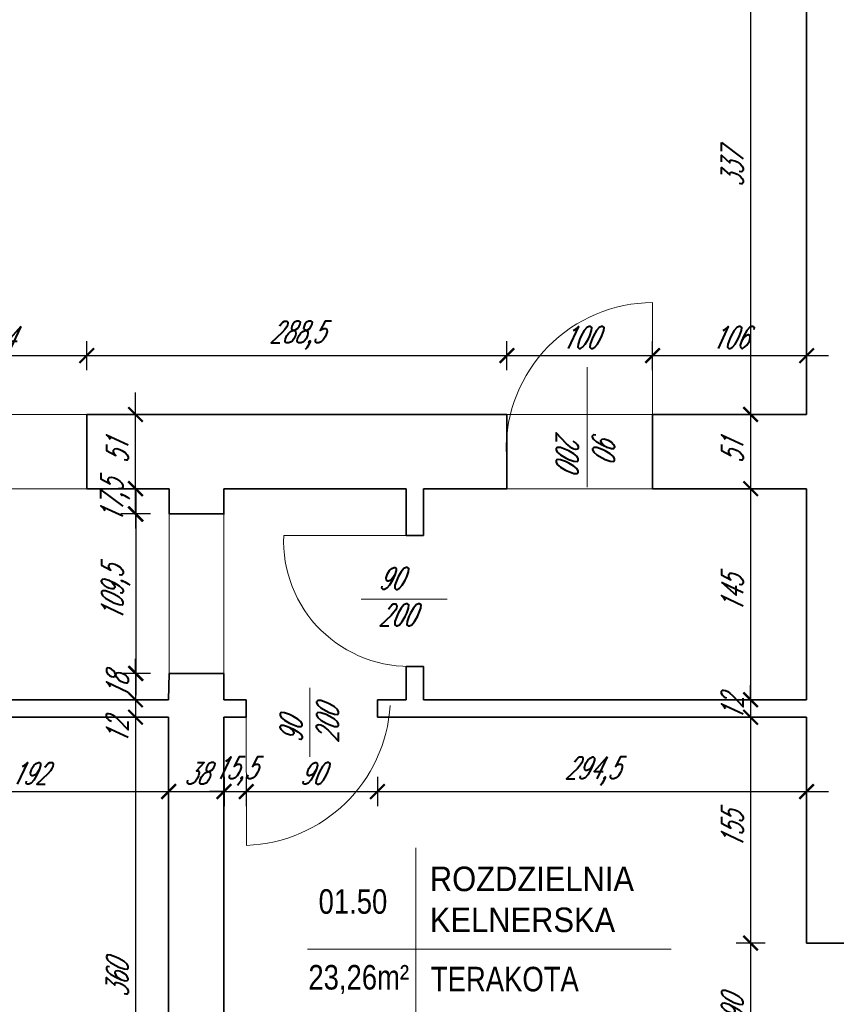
# Model space of a CAD drawing. Header units: millimetres. Extents: x 402 to 79005, y -7782 to 89952.
# Tile 219 of 256: x 23571 to 24132, y 38742 to 39418. Entities that reach past the tile are written whole.
import ezdxf

# ---------------------------------------------------------------- set-up
doc = ezdxf.new("R2010")
doc.units = ezdxf.units.MM
doc.header["$LTSCALE"] = 10
doc.linetypes.add('DASHED', pattern=[19.05, 12.7, -6.35])
doc.layers.get('0').update_dxf_attribs({"lineweight": 0})
doc.layers.get('Defpoints').update_dxf_attribs({"color": 253})
for name, color, linetype, lineweight in [('01 parter - ściany', 253, 'Continuous', 35), ('03_drzwi', 253, 'Continuous', 15), ('04-2_nad', 253, 'DASHED', 5), ('05-01_wymiary', 253, 'Continuous', 5), ('05-03_opis', 253, 'Continuous', 5)]:
    doc.layers.add(name, color=color, linetype=linetype, lineweight=lineweight)
doc.styles.add('ariel', font='ARIAL.TTF', dxfattribs={"width": 0.8})
doc.styles.add('ariel_wym', font='simplex.shx', dxfattribs={"width": 0.65, "oblique": 25})
doc.dimstyles.new('ariel 50 wnętrze', dxfattribs={"dimtxt": 15, "dimasz": 10, "dimexe": 10, "dimexo": 0, "dimgap": 5, "dimtad": 1, "dimdec": 1, "dimrnd": 0.5, "dimtxsty": 'ariel_wym', "dimblk": 'ARCHTICK', "dimcen": 2.5, "dimdle": 15, "dimazin": 0, "dimtfac": 1, "dimtdec": 1, "dimtix": 1, "dimtmove": 0, "dimatfit": 3, "dimldrblk": 'DOT', "dimfxl": 0, "dimarcsym": 0})

# ---------------------------------------------------------------- blocks, each defined once
blk = doc.blocks.new('_ArchTick')
at = {"color": 0, "linetype": 'ByBlock', "const_width": 0.15}
blk.add_lwpolyline([(-0.5, -0.5), (0.5, 0.5)], dxfattribs=at)
blk = doc.blocks.new('*D719')
at = {"layer": '05-01_wymiary', "color": 0, "lineweight": -2}
for p, q in [((24073.24, 39499.05), (24073.24, 39132.05)), ((24083.24, 39484.05), (24063.24, 39484.05)), ((24083.24, 39147.05), (24063.24, 39147.05))]:
    blk.add_line(p, q, dxfattribs=at)
at = {"layer": 'Defpoints', "color": 0}
for p in [(24111.69, 39484.05), (24073.24, 39147.05), (24094.24, 39147.05)]:
    blk.add_point(p, dxfattribs=at)
at = {"layer": '05-01_wymiary', "color": 0, "lineweight": -2, "xscale": 10, "yscale": 10, "zscale": 10}
for p, rotation in [((24073.24, 39484.05), 90), ((24073.24, 39147.05), 270)]:
    blk.add_blockref('_ArchTick', p, dxfattribs=dict(at, rotation=rotation))
at = {"layer": '05-01_wymiary', "color": 0, "insert": (24060.74, 39315.55), "char_height": 15, "attachment_point": 5, "rotation": 90, "style": 'ariel_wym'}
blk.add_mtext('337', dxfattribs=at)
blk = doc.blocks.new('_Dot')
at = {"color": 0, "linetype": 'ByBlock', "lineweight": -2}
blk.add_line((-0.5, 0), (-1, 0), dxfattribs=at)
at = {"color": 0, "linetype": 'ByBlock', "const_width": 0.5}
blk.add_lwpolyline([(-0.25, 0, 1), (0.25, 0, 1)], format="xyb", close=True, dxfattribs=at)
blk = doc.blocks.new('*D720')
at = {"layer": '05-01_wymiary', "color": 0, "lineweight": -2}
for p, q in [((24073.24, 39162.05), (24073.24, 39081.05)), ((24083.24, 39147.05), (24063.24, 39147.05)), ((24083.24, 39096.05), (24063.24, 39096.05))]:
    blk.add_line(p, q, dxfattribs=at)
at = {"layer": 'Defpoints', "color": 0}
for p in [(24094.24, 39147.05), (24073.24, 39096.05), (24111.69, 39096.05)]:
    blk.add_point(p, dxfattribs=at)
at = {"layer": '05-01_wymiary', "color": 0, "lineweight": -2, "xscale": 10, "yscale": 10, "zscale": 10}
for p, rotation in [((24073.24, 39147.05), 90), ((24073.24, 39096.05), 270)]:
    blk.add_blockref('_ArchTick', p, dxfattribs=dict(at, rotation=rotation))
at = {"layer": '05-01_wymiary', "color": 0, "insert": (24060.74, 39121.55), "char_height": 15, "attachment_point": 5, "rotation": 90, "style": 'ariel_wym'}
blk.add_mtext('51', dxfattribs=at)
blk = doc.blocks.new('*D721')
at = {"layer": '05-01_wymiary', "color": 0, "lineweight": -2}
for p, q in [((24073.24, 39111.05), (24073.24, 38936.05)), ((24083.24, 39096.05), (24063.24, 39096.05)), ((24083.24, 38951.05), (24063.24, 38951.05))]:
    blk.add_line(p, q, dxfattribs=at)
at = {"layer": 'Defpoints', "color": 0}
for p in [(24111.69, 39096.05), (24073.24, 38951.05), (24111.69, 38951.05)]:
    blk.add_point(p, dxfattribs=at)
at = {"layer": '05-01_wymiary', "color": 0, "lineweight": -2, "xscale": 10, "yscale": 10, "zscale": 10}
for p, rotation in [((24073.24, 39096.05), 90), ((24073.24, 38951.05), 270)]:
    blk.add_blockref('_ArchTick', p, dxfattribs=dict(at, rotation=rotation))
at = {"layer": '05-01_wymiary', "color": 0, "insert": (24060.74, 39023.55), "char_height": 15, "attachment_point": 5, "rotation": 90, "style": 'ariel_wym'}
blk.add_mtext('145', dxfattribs=at)
blk = doc.blocks.new('*D722')
at = {"layer": '05-01_wymiary', "color": 0, "lineweight": -2}
for p, q in [((24073.24, 38951.05), (24073.24, 38961.05)), ((24083.24, 38951.05), (24063.24, 38951.05)), ((24073.24, 38951.05), (24073.24, 38939.05)), ((24083.24, 38939.05), (24063.24, 38939.05)), ((24073.24, 38939.05), (24073.24, 38929.05))]:
    blk.add_line(p, q, dxfattribs=at)
at = {"layer": 'Defpoints', "color": 0}
for p in [(24111.69, 38951.05), (24073.24, 38939.05), (24111.69, 38939.05)]:
    blk.add_point(p, dxfattribs=at)
at = {"layer": '05-01_wymiary', "color": 0, "lineweight": -2, "xscale": 10, "yscale": 10, "zscale": 10}
for p, rotation in [((24073.24, 38951.05), 270), ((24073.24, 38939.05), 90)]:
    blk.add_blockref('_ArchTick', p, dxfattribs=dict(at, rotation=rotation))
at = {"layer": '05-01_wymiary', "color": 0, "insert": (24060.74, 38945.05), "char_height": 15, "attachment_point": 5, "rotation": 90, "style": 'ariel_wym'}
blk.add_mtext('12', dxfattribs=at)
blk = doc.blocks.new('*D723')
at = {"layer": '05-01_wymiary', "color": 0, "lineweight": -2}
for p, q in [((24073.24, 38954.05), (24073.24, 38768.91)), ((24083.24, 38939.05), (24063.24, 38939.05)), ((24083.24, 38783.91), (24063.24, 38783.91))]:
    blk.add_line(p, q, dxfattribs=at)
at = {"layer": 'Defpoints', "color": 0}
for p in [(24111.69, 38939.05), (24073.24, 38783.91), (24111.69, 38783.91)]:
    blk.add_point(p, dxfattribs=at)
at = {"layer": '05-01_wymiary', "color": 0, "lineweight": -2, "xscale": 10, "yscale": 10, "zscale": 10}
for p, rotation in [((24073.24, 38939.05), 90), ((24073.24, 38783.91), 270)]:
    blk.add_blockref('_ArchTick', p, dxfattribs=dict(at, rotation=rotation))
at = {"layer": '05-01_wymiary', "color": 0, "insert": (24060.74, 38861.48), "char_height": 15, "attachment_point": 5, "rotation": 90, "style": 'ariel_wym'}
blk.add_mtext('155', dxfattribs=at)
blk = doc.blocks.new('*D724')
at = {"layer": '05-01_wymiary', "color": 0, "lineweight": -2}
for p, q in [((24073.24, 38798.91), (24073.24, 38678.91)), ((24083.24, 38783.91), (24063.24, 38783.91)), ((24083.24, 38693.91), (24063.24, 38693.91))]:
    blk.add_line(p, q, dxfattribs=at)
at = {"layer": 'Defpoints', "color": 0}
for p in [(24111.69, 38783.91), (24073.24, 38693.91), (24111.69, 38693.91)]:
    blk.add_point(p, dxfattribs=at)
at = {"layer": '05-01_wymiary', "color": 0, "lineweight": -2, "xscale": 10, "yscale": 10, "zscale": 10}
for p, rotation in [((24073.24, 38783.91), 90), ((24073.24, 38693.91), 270)]:
    blk.add_blockref('_ArchTick', p, dxfattribs=dict(at, rotation=rotation))
at = {"layer": '05-01_wymiary', "color": 0, "insert": (24060.74, 38738.91), "char_height": 15, "attachment_point": 5, "rotation": 90, "style": 'ariel_wym'}
blk.add_mtext('90', dxfattribs=at)
blk = doc.blocks.new('*D761')
at = {"layer": '05-01_wymiary', "color": 0, "lineweight": -2}
for p, q in [((23493.69, 39177.44), (23493.69, 39197.44)), ((23617.5, 39177.44), (23617.5, 39197.44)), ((23478.69, 39187.44), (23632.5, 39187.44))]:
    blk.add_line(p, q, dxfattribs=at)
at = {"layer": 'Defpoints', "color": 0}
for p in [(23617.5, 39187.44), (23493.69, 39147.05), (23617.5, 39147.05)]:
    blk.add_point(p, dxfattribs=at)
at = {"layer": '05-01_wymiary', "color": 0, "lineweight": -2, "xscale": 10, "yscale": 10, "zscale": 10, "rotation": 180}
blk.add_blockref('_ArchTick', (23493.69, 39187.44), dxfattribs=at)
at = {"layer": '05-01_wymiary', "color": 0, "lineweight": -2, "xscale": 10, "yscale": 10, "zscale": 10}
blk.add_blockref('_ArchTick', (23617.5, 39187.44), dxfattribs=at)
at = {"layer": '05-01_wymiary', "color": 0, "insert": (23555.59, 39199.94), "char_height": 15, "attachment_point": 5, "style": 'ariel_wym'}
blk.add_mtext('124', dxfattribs=at)
blk = doc.blocks.new('*D762')
at = {"layer": '05-01_wymiary', "color": 0, "lineweight": -2}
for p, q in [((23617.5, 39177.44), (23617.5, 39197.44)), ((23905.92, 39177.44), (23905.92, 39197.44)), ((23602.5, 39187.44), (23920.92, 39187.44))]:
    blk.add_line(p, q, dxfattribs=at)
at = {"layer": 'Defpoints', "color": 0}
for p in [(23905.92, 39187.44), (23617.5, 39147.05), (23905.92, 39147.05)]:
    blk.add_point(p, dxfattribs=at)
at = {"layer": '05-01_wymiary', "color": 0, "lineweight": -2, "xscale": 10, "yscale": 10, "zscale": 10, "rotation": 180}
blk.add_blockref('_ArchTick', (23617.5, 39187.44), dxfattribs=at)
at = {"layer": '05-01_wymiary', "color": 0, "lineweight": -2, "xscale": 10, "yscale": 10, "zscale": 10}
blk.add_blockref('_ArchTick', (23905.92, 39187.44), dxfattribs=at)
at = {"layer": '05-01_wymiary', "color": 0, "insert": (23761.71, 39201.37), "char_height": 15, "attachment_point": 5, "style": 'ariel_wym'}
blk.add_mtext('288,5', dxfattribs=at)
blk = doc.blocks.new('*D763')
at = {"layer": '05-01_wymiary', "color": 0, "lineweight": -2}
for p, q in [((23905.92, 39177.44), (23905.92, 39197.44)), ((24005.92, 39177.44), (24005.92, 39197.44)), ((23890.92, 39187.44), (24020.92, 39187.44))]:
    blk.add_line(p, q, dxfattribs=at)
at = {"layer": 'Defpoints', "color": 0}
for p in [(24005.92, 39187.44), (23905.92, 39147.05), (24005.92, 39147.05)]:
    blk.add_point(p, dxfattribs=at)
at = {"layer": '05-01_wymiary', "color": 0, "lineweight": -2, "xscale": 10, "yscale": 10, "zscale": 10, "rotation": 180}
blk.add_blockref('_ArchTick', (23905.92, 39187.44), dxfattribs=at)
at = {"layer": '05-01_wymiary', "color": 0, "lineweight": -2, "xscale": 10, "yscale": 10, "zscale": 10}
blk.add_blockref('_ArchTick', (24005.92, 39187.44), dxfattribs=at)
at = {"layer": '05-01_wymiary', "color": 0, "insert": (23955.92, 39199.94), "char_height": 15, "attachment_point": 5, "style": 'ariel_wym'}
blk.add_mtext('100', dxfattribs=at)
blk = doc.blocks.new('*D764')
at = {"layer": '05-01_wymiary', "color": 0, "lineweight": -2}
for p, q in [((24005.92, 39177.44), (24005.92, 39197.44)), ((24111.69, 39177.44), (24111.69, 39197.44)), ((23990.92, 39187.44), (24126.69, 39187.44))]:
    blk.add_line(p, q, dxfattribs=at)
at = {"layer": 'Defpoints', "color": 0}
for p in [(24111.69, 39187.44), (24005.92, 39147.05), (24111.69, 39147.05)]:
    blk.add_point(p, dxfattribs=at)
at = {"layer": '05-01_wymiary', "color": 0, "lineweight": -2, "xscale": 10, "yscale": 10, "zscale": 10, "rotation": 180}
blk.add_blockref('_ArchTick', (24005.92, 39187.44), dxfattribs=at)
at = {"layer": '05-01_wymiary', "color": 0, "lineweight": -2, "xscale": 10, "yscale": 10, "zscale": 10}
blk.add_blockref('_ArchTick', (24111.69, 39187.44), dxfattribs=at)
at = {"layer": '05-01_wymiary', "color": 0, "insert": (24058.8, 39199.94), "char_height": 15, "attachment_point": 5, "style": 'ariel_wym'}
blk.add_mtext('106', dxfattribs=at)
blk = doc.blocks.new('*D771')
at = {"layer": '05-01_wymiary', "color": 0, "lineweight": -2}
for p, q in [((23481.69, 38898.03), (23481.69, 38878.03)), ((23673.69, 38898.03), (23673.69, 38878.03)), ((23466.69, 38888.03), (23688.69, 38888.03))]:
    blk.add_line(p, q, dxfattribs=at)
at = {"layer": 'Defpoints', "color": 0}
for p in [(23481.69, 38939.05), (23673.69, 38939.05), (23673.69, 38888.03)]:
    blk.add_point(p, dxfattribs=at)
at = {"layer": '05-01_wymiary', "color": 0, "lineweight": -2, "xscale": 10, "yscale": 10, "zscale": 10, "rotation": 180}
blk.add_blockref('_ArchTick', (23481.69, 38888.03), dxfattribs=at)
at = {"layer": '05-01_wymiary', "color": 0, "lineweight": -2, "xscale": 10, "yscale": 10, "zscale": 10}
blk.add_blockref('_ArchTick', (23673.69, 38888.03), dxfattribs=at)
at = {"layer": '05-01_wymiary', "color": 0, "insert": (23577.69, 38900.53), "char_height": 15, "attachment_point": 5, "style": 'ariel_wym'}
blk.add_mtext('192', dxfattribs=at)
blk = doc.blocks.new('*D772')
at = {"layer": '05-01_wymiary', "color": 0, "lineweight": -2}
for p, q in [((23673.69, 38898.03), (23673.69, 38878.03)), ((23711.69, 38898.03), (23711.69, 38878.03)), ((23658.69, 38888.03), (23726.69, 38888.03))]:
    blk.add_line(p, q, dxfattribs=at)
at = {"layer": 'Defpoints', "color": 0}
for p in [(23673.69, 38939.05), (23711.69, 38939.05), (23711.69, 38888.03)]:
    blk.add_point(p, dxfattribs=at)
at = {"layer": '05-01_wymiary', "color": 0, "lineweight": -2, "xscale": 10, "yscale": 10, "zscale": 10, "rotation": 180}
blk.add_blockref('_ArchTick', (23673.69, 38888.03), dxfattribs=at)
at = {"layer": '05-01_wymiary', "color": 0, "lineweight": -2, "xscale": 10, "yscale": 10, "zscale": 10}
blk.add_blockref('_ArchTick', (23711.69, 38888.03), dxfattribs=at)
at = {"layer": '05-01_wymiary', "color": 0, "insert": (23692.69, 38900.53), "char_height": 15, "attachment_point": 5, "style": 'ariel_wym'}
blk.add_mtext('38', dxfattribs=at)
blk = doc.blocks.new('*D773')
at = {"layer": '05-01_wymiary', "color": 0, "lineweight": -2}
for p, q in [((23711.69, 38898.03), (23711.69, 38878.03)), ((23726.98, 38898.03), (23726.98, 38878.03)), ((23711.69, 38888.03), (23701.69, 38888.03)), ((23711.69, 38888.03), (23726.98, 38888.03)), ((23726.98, 38888.03), (23736.98, 38888.03))]:
    blk.add_line(p, q, dxfattribs=at)
at = {"layer": 'Defpoints', "color": 0}
for p in [(23711.69, 38939.05), (23726.98, 38939.05), (23726.98, 38888.03)]:
    blk.add_point(p, dxfattribs=at)
at = {"layer": '05-01_wymiary', "color": 0, "lineweight": -2, "xscale": 10, "yscale": 10, "zscale": 10}
blk.add_blockref('_ArchTick', (23711.69, 38888.03), dxfattribs=at)
at = {"layer": '05-01_wymiary', "color": 0, "lineweight": -2, "xscale": 10, "yscale": 10, "zscale": 10, "rotation": 180}
blk.add_blockref('_ArchTick', (23726.98, 38888.03), dxfattribs=at)
at = {"layer": '05-01_wymiary', "color": 0, "insert": (23719.33, 38901.96), "char_height": 15, "attachment_point": 5, "style": 'ariel_wym'}
blk.add_mtext('15,5', dxfattribs=at)
blk = doc.blocks.new('*D774')
at = {"layer": '05-01_wymiary', "color": 0, "lineweight": -2}
for p, q in [((23726.98, 38898.03), (23726.98, 38878.03)), ((23816.98, 38898.03), (23816.98, 38878.03)), ((23711.98, 38888.03), (23831.98, 38888.03))]:
    blk.add_line(p, q, dxfattribs=at)
at = {"layer": 'Defpoints', "color": 0}
for p in [(23726.98, 38939.05), (23816.98, 38939.05), (23816.98, 38888.03)]:
    blk.add_point(p, dxfattribs=at)
at = {"layer": '05-01_wymiary', "color": 0, "lineweight": -2, "xscale": 10, "yscale": 10, "zscale": 10, "rotation": 180}
blk.add_blockref('_ArchTick', (23726.98, 38888.03), dxfattribs=at)
at = {"layer": '05-01_wymiary', "color": 0, "lineweight": -2, "xscale": 10, "yscale": 10, "zscale": 10}
blk.add_blockref('_ArchTick', (23816.98, 38888.03), dxfattribs=at)
at = {"layer": '05-01_wymiary', "color": 0, "insert": (23771.98, 38900.53), "char_height": 15, "attachment_point": 5, "style": 'ariel_wym'}
blk.add_mtext('90', dxfattribs=at)
blk = doc.blocks.new('*D775')
at = {"layer": '05-01_wymiary', "color": 0, "lineweight": -2}
for p, q in [((23816.98, 38898.03), (23816.98, 38878.03)), ((24111.69, 38898.03), (24111.69, 38878.03)), ((23801.98, 38888.03), (24126.69, 38888.03))]:
    blk.add_line(p, q, dxfattribs=at)
at = {"layer": 'Defpoints', "color": 0}
for p in [(23816.98, 38939.05), (24111.69, 38939.05), (24111.69, 38888.03)]:
    blk.add_point(p, dxfattribs=at)
at = {"layer": '05-01_wymiary', "color": 0, "lineweight": -2, "xscale": 10, "yscale": 10, "zscale": 10, "rotation": 180}
blk.add_blockref('_ArchTick', (23816.98, 38888.03), dxfattribs=at)
at = {"layer": '05-01_wymiary', "color": 0, "lineweight": -2, "xscale": 10, "yscale": 10, "zscale": 10}
blk.add_blockref('_ArchTick', (24111.69, 38888.03), dxfattribs=at)
at = {"layer": '05-01_wymiary', "color": 0, "insert": (23964.33, 38901.96), "char_height": 15, "attachment_point": 5, "style": 'ariel_wym'}
blk.add_mtext('294,5', dxfattribs=at)
blk = doc.blocks.new('*D776')
at = {"layer": '05-01_wymiary', "color": 0, "lineweight": -2}
for p, q in [((23650.93, 39096.05), (23650.93, 39106.05)), ((23660.93, 39096.05), (23640.93, 39096.05)), ((23650.93, 39096.05), (23650.93, 39078.67)), ((23660.93, 39078.67), (23640.93, 39078.67)), ((23650.93, 39078.67), (23650.93, 39068.67))]:
    blk.add_line(p, q, dxfattribs=at)
at = {"layer": 'Defpoints', "color": 0}
for p in [(23673.98, 39096.05), (23650.93, 39078.67), (23673.98, 39078.67)]:
    blk.add_point(p, dxfattribs=at)
at = {"layer": '05-01_wymiary', "color": 0, "lineweight": -2, "xscale": 10, "yscale": 10, "zscale": 10}
for p, rotation in [((23650.93, 39096.05), 270), ((23650.93, 39078.67), 90)]:
    blk.add_blockref('_ArchTick', p, dxfattribs=dict(at, rotation=rotation))
at = {"layer": '05-01_wymiary', "color": 0, "insert": (23637, 39087.36), "char_height": 15, "attachment_point": 5, "rotation": 90, "style": 'ariel_wym'}
blk.add_mtext('17,5', dxfattribs=at)
blk = doc.blocks.new('*D777')
at = {"layer": '05-01_wymiary', "color": 0, "lineweight": -2}
for p, q in [((23651.22, 39093.67), (23651.22, 38954.14)), ((23661.22, 39078.67), (23641.22, 39078.67)), ((23661.22, 38969.14), (23641.22, 38969.14))]:
    blk.add_line(p, q, dxfattribs=at)
at = {"layer": 'Defpoints', "color": 0}
for p in [(23673.98, 39078.67), (23651.22, 38969.14), (23673.98, 38969.14)]:
    blk.add_point(p, dxfattribs=at)
at = {"layer": '05-01_wymiary', "color": 0, "lineweight": -2, "xscale": 10, "yscale": 10, "zscale": 10}
for p, rotation in [((23651.22, 39078.67), 90), ((23651.22, 38969.14), 270)]:
    blk.add_blockref('_ArchTick', p, dxfattribs=dict(at, rotation=rotation))
at = {"layer": '05-01_wymiary', "color": 0, "insert": (23637.29, 39023.91), "char_height": 15, "attachment_point": 5, "rotation": 90, "style": 'ariel_wym'}
blk.add_mtext('109,5', dxfattribs=at)
blk = doc.blocks.new('*D778')
at = {"layer": '05-01_wymiary', "color": 0, "lineweight": -2}
for p, q in [((23650.93, 38969.14), (23650.93, 38979.14)), ((23660.93, 38969.14), (23640.93, 38969.14)), ((23650.93, 38969.14), (23650.93, 38951.05)), ((23660.93, 38951.05), (23640.93, 38951.05)), ((23650.93, 38951.05), (23650.93, 38941.05))]:
    blk.add_line(p, q, dxfattribs=at)
at = {"layer": 'Defpoints', "color": 0}
for p in [(23673.98, 38969.14), (23650.93, 38951.05), (23673.69, 38951.05)]:
    blk.add_point(p, dxfattribs=at)
at = {"layer": '05-01_wymiary', "color": 0, "lineweight": -2, "xscale": 10, "yscale": 10, "zscale": 10}
for p, rotation in [((23650.93, 38969.14), 270), ((23650.93, 38951.05), 90)]:
    blk.add_blockref('_ArchTick', p, dxfattribs=dict(at, rotation=rotation))
at = {"layer": '05-01_wymiary', "color": 0, "insert": (23638.43, 38960.1), "char_height": 15, "attachment_point": 5, "rotation": 90, "style": 'ariel_wym'}
blk.add_mtext('18', dxfattribs=at)
blk = doc.blocks.new('*D779')
at = {"layer": '05-01_wymiary', "color": 0, "lineweight": -2}
for p, q in [((23650.93, 38966.05), (23650.93, 38924.05)), ((23660.93, 38951.05), (23640.93, 38951.05)), ((23660.93, 38939.05), (23640.93, 38939.05))]:
    blk.add_line(p, q, dxfattribs=at)
at = {"layer": 'Defpoints', "color": 0}
for p in [(23673.69, 38951.05), (23650.93, 38939.05), (23673.69, 38939.05)]:
    blk.add_point(p, dxfattribs=at)
at = {"layer": '05-01_wymiary', "color": 0, "lineweight": -2, "xscale": 10, "yscale": 10, "zscale": 10}
for p, rotation in [((23650.93, 38951.05), 90), ((23650.93, 38939.05), 270)]:
    blk.add_blockref('_ArchTick', p, dxfattribs=dict(at, rotation=rotation))
at = {"layer": '05-01_wymiary', "color": 0, "insert": (23638.43, 38929.05), "char_height": 15, "attachment_point": 5, "rotation": 90, "style": 'ariel_wym'}
blk.add_mtext('12', dxfattribs=at)
blk = doc.blocks.new('*D780')
at = {"layer": '05-01_wymiary', "color": 0, "lineweight": -2}
for p, q in [((23650.93, 38954.05), (23650.93, 38564.07)), ((23660.93, 38939.05), (23640.93, 38939.05)), ((23660.93, 38579.07), (23640.93, 38579.07))]:
    blk.add_line(p, q, dxfattribs=at)
at = {"layer": 'Defpoints', "color": 0}
for p in [(23673.69, 38939.05), (23650.93, 38579.07), (23673.69, 38579.07)]:
    blk.add_point(p, dxfattribs=at)
at = {"layer": '05-01_wymiary', "color": 0, "lineweight": -2, "xscale": 10, "yscale": 10, "zscale": 10}
for p, rotation in [((23650.93, 38939.05), 90), ((23650.93, 38579.07), 270)]:
    blk.add_blockref('_ArchTick', p, dxfattribs=dict(at, rotation=rotation))
at = {"layer": '05-01_wymiary', "color": 0, "insert": (23638.43, 38759.06), "char_height": 15, "attachment_point": 5, "rotation": 90, "style": 'ariel_wym'}
blk.add_mtext('360', dxfattribs=at)
blk = doc.blocks.new('*D781')
at = {"layer": '05-01_wymiary', "color": 0, "lineweight": -2}
for p, q in [((23650.93, 39081.05), (23650.93, 39162.05)), ((23640.93, 39147.05), (23660.93, 39147.05)), ((23660.93, 39096.05), (23640.93, 39096.05))]:
    blk.add_line(p, q, dxfattribs=at)
at = {"layer": 'Defpoints', "color": 0}
for p in [(23617.5, 39147.05), (23650.93, 39147.05), (23673.98, 39096.05)]:
    blk.add_point(p, dxfattribs=at)
at = {"layer": '05-01_wymiary', "color": 0, "lineweight": -2, "xscale": 10, "yscale": 10, "zscale": 10}
for p, rotation in [((23650.93, 39147.05), 90), ((23650.93, 39096.05), 270)]:
    blk.add_blockref('_ArchTick', p, dxfattribs=dict(at, rotation=rotation))
at = {"layer": '05-01_wymiary', "color": 0, "insert": (23638.43, 39121.55), "char_height": 15, "attachment_point": 5, "rotation": 90, "style": 'ariel_wym'}
blk.add_mtext('51', dxfattribs=at)

msp = doc.modelspace()

# ---------------------------------------------------------------- linework, layer by layer
at = {"layer": '01 parter - ściany'}
for p, q in [((24111.687, 39484.047), (24111.687, 39147.047)), ((23905.923, 39147.047), (23617.496, 39147.047)), ((23617.496, 39147.047), (23617.496, 39096.047)), ((23905.923, 39147.047), (23905.923, 39096.047)), ((24111.687, 39147.047), (24005.923, 39147.047)), ((24005.923, 39147.047), (24005.923, 39096.047)), ((23673.979, 39096.047), (23617.496, 39096.047)), ((23673.979, 39096.047), (23673.979, 39078.668)), ((23836.687, 39096.047), (23711.687, 39096.047)), ((23711.687, 39096.047), (23711.687, 39078.668)), ((23836.687, 39096.047), (23836.687, 39063.997)), ((23905.923, 39096.047), (23848.687, 39096.047)), ((23848.687, 39096.047), (23848.687, 39063.997)), ((24111.687, 39096.047), (24005.923, 39096.047)), ((24111.687, 39096.047), (24111.687, 38951.047)), ((23673.979, 39078.668), (23711.979, 39078.668)), ((23848.687, 39063.997), (23836.687, 39063.997)), ((23673.687, 38951.047), (23673.979, 38969.139)), ((23673.979, 38969.144), (23711.687, 38969.144)), ((23711.687, 38969.144), (23711.687, 38951.047)), ((23836.687, 38973.997), (23836.687, 38951.047)), ((23848.687, 38973.997), (23836.687, 38973.997)), ((23848.687, 38973.997), (23848.687, 38951.047)), ((23493.687, 38951.047), (23673.687, 38951.047)), ((23711.687, 38951.047), (23726.976, 38951.047)), ((23726.976, 38951.047), (23726.976, 38939.047)), ((23816.976, 38951.047), (23836.687, 38951.047)), ((23816.976, 38951.047), (23816.976, 38939.047)), ((23848.687, 38951.047), (24111.687, 38951.047)), ((23481.687, 38939.047), (23673.687, 38939.047)), ((23673.687, 38579.047), (23673.687, 38939.047)), ((23711.687, 38939.047), (23711.687, 38579.047)), ((23711.687, 38939.047), (23726.976, 38939.047)), ((23816.976, 38939.047), (24111.687, 38939.047)), ((24111.687, 38939.047), (24111.687, 38783.907)), ((24175.835, 38783.907), (24111.687, 38783.907))]:
    msp.add_line(p, q, dxfattribs=at)
at = {"layer": '03_drzwi'}
for p, q in [((24005.923, 39223.848), (24005.923, 39121.547)), ((23961.004, 39096.993), (23961.004, 39179.467)), ((23752.687, 39063.997), (23842.687, 39063.997)), ((23805.933, 39020.075), (23864.823, 39020.075)), ((23770.619, 38911.875), (23770.619, 38959.33)), ((23727.042, 38851.047), (23726.976, 38951.047))]:
    msp.add_line(p, q, dxfattribs=at)
for centre, radius, start, end in [((24006.274, 39122.98), 100.868, 90.199596, 180.81453), ((23838.727, 39060.138), 86.127, 177.431389, 273.213918), ((23723.555, 38953.381), 102.394, 271.951661, 356.534764)]:
    msp.add_arc(centre, radius, start, end, dxfattribs=at)
at = {"layer": '04-2_nad', "ltscale": 2}
for p, q in [((23493.687, 39147.047), (23617.496, 39147.047)), ((23905.923, 39147.047), (24005.923, 39147.047)), ((23617.496, 39096.047), (23493.687, 39096.047)), ((23905.923, 39096.047), (24005.923, 39096.047)), ((23673.979, 39078.668), (23673.979, 38969.144)), ((23711.687, 39078.668), (23711.687, 38969.144))]:
    msp.add_line(p, q, dxfattribs=at)
at = {"layer": '05-03_opis'}
for p, q in [((23843.395, 38849.353), (23843.395, 38697.545)), ((23769.007, 38779.694), (24018.645, 38779.694))]:
    msp.add_line(p, q, dxfattribs=at)

# ---------------------------------------------------------------- texts
at = {"layer": '03_drzwi', "char_height": 15, "attachment_point": 7, "style": 'ariel_wym'}
for insert, width, rotation in [((23939.779, 39135.61), 160.5905, 270), ((23817.72, 39001.876), 160.59049, 0.008499), ((23790.309, 38921.408), 160.59049, 90)]:
    msp.add_mtext('90\\P200', dxfattribs=dict(at, insert=insert, width=width, rotation=rotation))
at = {"layer": '05-03_opis', "style": 'ariel'}
for s, insert, char_height, width, attachment_point in [('\\W0.9;{\\fArial|b0|i0|c238|p34;ROZDZIELNIA \\PKELNERSKA}', (23853.027, 38813.848), 16.86485, 337.5404, 4), ('{\\fArial|b0|i0|c238|p34;01.50}', (23800.228, 38812.385), 16.86485, 78.4171, 5), ('{\\fArial|b0|i0|c238|p34;23,26m²}', (23804.186, 38758.884), 16.86485, 78.4171, 5), ('TERAKOTA', (23853.718, 38759.082), 16.8648, 232.4081, 4)]:
    msp.add_mtext(s, dxfattribs=dict(at, insert=insert, char_height=char_height, width=width, attachment_point=attachment_point))

# ---------------------------------------------------------------- dimensions: what is measured, and where the dimension line sits
at = {"layer": '05-01_wymiary'}
for base, p1, p2, picture, middle in [((24073.24, 39147.047), (24111.687, 39484.047), (24094.241, 39147.047), '*D719', (24060.74, 39315.547)), ((23650.931, 39147.047), (23673.979, 39096.047), (23617.496, 39147.047), '*D781', (23638.431, 39121.547)), ((24073.24, 39096.047), (24094.241, 39147.047), (24111.687, 39096.047), '*D720', (24060.74, 39121.547)), ((24073.24, 38951.047), (24111.687, 39096.047), (24111.687, 38951.047), '*D721', (24060.74, 39023.547)), ((23651.224, 38969.144), (23673.979, 39078.668), (23673.979, 38969.144), '*D777', (23637.295, 39023.906)), ((23650.931, 38951.047), (23673.979, 38969.144), (23673.687, 38951.047), '*D778', (23638.431, 38960.095)), ((24073.24, 38939.047), (24111.687, 38951.047), (24111.687, 38939.047), '*D722', (24060.74, 38945.047)), ((23650.931, 38579.07), (23673.687, 38939.047), (23673.687, 38579.07), '*D780', (23638.431, 38759.059)), ((24073.24, 38783.907), (24111.687, 38939.047), (24111.687, 38783.907), '*D723', (24060.74, 38861.477)), ((24073.24, 38693.907), (24111.687, 38783.907), (24111.687, 38693.907), '*D724', (24060.74, 38738.907))]:
    dim = msp.add_linear_dim(base=base, p1=p1, p2=p2, angle=90, dimstyle='ariel 50 wnętrze', override={"dimtmove": 1}, dxfattribs=at)
    dim.commit()
    dim.dimension.update_dxf_attribs({"geometry": picture, "text_midpoint": middle})
for base, p1, p2, picture, middle in [((23617.496, 39187.444), (23493.687, 39147.047), (23617.496, 39147.047), '*D761', (23555.591, 39199.944)), ((23905.923, 39187.444), (23617.496, 39147.047), (23905.923, 39147.047), '*D762', (23761.71, 39201.373)), ((24005.923, 39187.444), (23905.923, 39147.047), (24005.923, 39147.047), '*D763', (23955.923, 39199.944)), ((24111.687, 39187.444), (24005.923, 39147.047), (24111.687, 39147.047), '*D764', (24058.805, 39199.944)), ((23711.687, 38888.031), (23673.687, 38939.047), (23711.687, 38939.047), '*D772', (23692.687, 38900.531)), ((23726.976, 38888.031), (23711.687, 38939.047), (23726.976, 38939.047), '*D773', (23719.332, 38901.959)), ((23816.976, 38888.031), (23726.976, 38939.047), (23816.976, 38939.047), '*D774', (23771.976, 38900.531)), ((24111.687, 38888.031), (23816.976, 38939.047), (24111.687, 38939.047), '*D775', (23964.332, 38901.959))]:
    dim = msp.add_linear_dim(base=base, p1=p1, p2=p2, dimstyle='ariel 50 wnętrze', override={"dimtmove": 1}, dxfattribs=at)
    dim.commit()
    dim.dimension.update_dxf_attribs({"geometry": picture, "text_midpoint": middle})
dim = msp.add_linear_dim(base=(23650.931, 39078.668), p1=(23673.979, 39096.047), p2=(23673.979, 39078.668), angle=90, dimstyle='ariel 50 wnętrze', dxfattribs=at)
dim.commit()
dim.dimension.update_dxf_attribs({"geometry": '*D776', "text_midpoint": (23637.002, 39087.357)})
dim = msp.add_linear_dim(base=(23650.931, 38939.047), p1=(23673.687, 38951.047), p2=(23673.687, 38939.047), angle=90, dimstyle='ariel 50 wnętrze', override={"dimtmove": 1}, dxfattribs=at)
dim.commit()
dim.dimension.update_dxf_attribs({"geometry": '*D779', "text_midpoint": (23650.931, 38929.047), "dimtype": 160})
dim = msp.add_linear_dim(base=(23673.687, 38888.031), p1=(23481.687, 38939.047), p2=(23673.687, 38939.047), dimstyle='ariel 50 wnętrze', dxfattribs=at)
dim.commit()
dim.dimension.update_dxf_attribs({"geometry": '*D771', "text_midpoint": (23577.687, 38900.531)})

doc.saveas('drawing.dxf')
